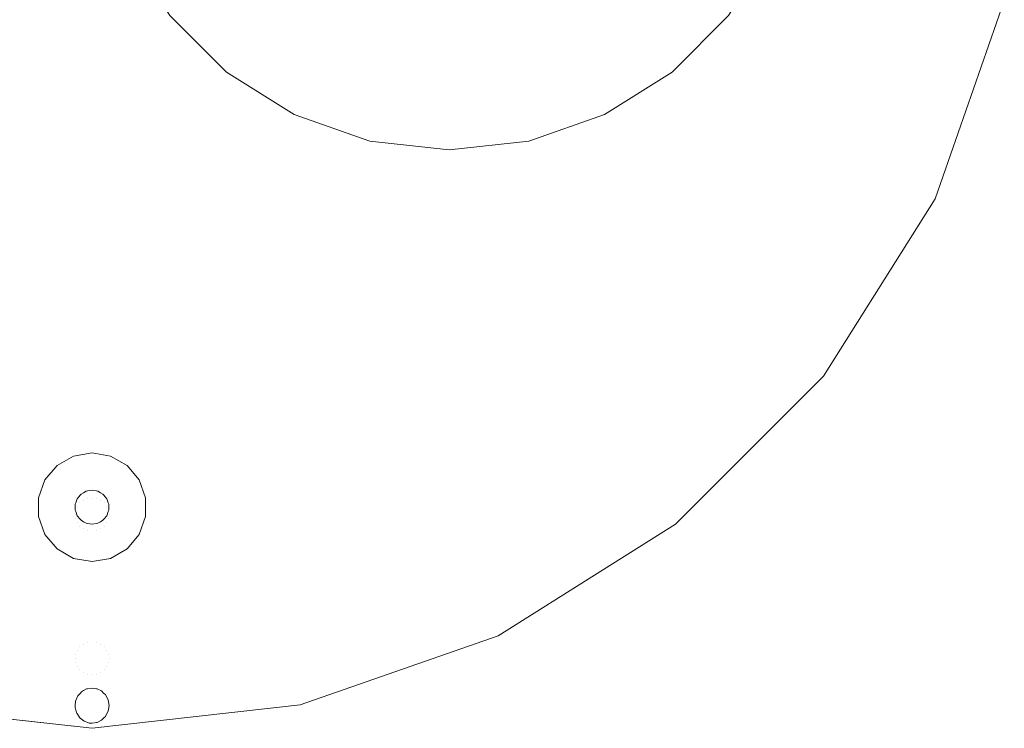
# Model space of a CAD drawing. Header units: millimetres. Extents: x -608 to 205, y -413 to 558.
# Tile 2 of 37: x -168 to 121, y -413 to -205. Entities that reach past the tile are written whole.
import ezdxf

# ---------------------------------------------------------------- set-up
doc = ezdxf.new("R2010")
doc.units = ezdxf.units.MM
doc.header["$LTSCALE"] = 25.4
doc.layers.add('None', color=7, linetype='Continuous', lineweight=5)

# ---------------------------------------------------------------- blocks, each defined once
blk = doc.blocks.new('Group-1')
at = {"layer": 'None', "color": 7, "linetype": 'Continuous', "lineweight": 5}
for points, invisible_edges in [([(-362.11, -309.55, 9), (-394.87, -257.41, 9), (-415.21, -199.28, 9), (-147.1, -138.09, 9)], 12), ([(-415.21, -199.28, 15), (-394.87, -257.41, 15), (-362.11, -309.55, 15), (-147.1, -138.09, 15)], 12), ([(-266.42, -385.86, 9), (-318.56, -353.09, 9), (-362.11, -309.55, 9), (-147.1, -138.09, 9)], 12), ([(-362.11, -309.55, 15), (-318.56, -353.09, 15), (-266.42, -385.86, 15), (-147.1, -138.09, 15)], 12), ([(-147.1, -413.09, 9), (-208.3, -406.2, 9), (-266.42, -385.86, 9), (-147.1, -138.09, 9)], 12), ([(-266.42, -385.86, 15), (-208.3, -406.2, 15), (-147.1, -413.09, 15), (-147.1, -138.09, 15)], 12), ([(-147.1, -138.09, 9), (121, -199.28, 9), (100.66, -257.41, 9), (67.9, -309.55, 9)], 9), ([(67.9, -309.55, 9), (24.36, -353.09, 9), (-27.78, -385.86, 9), (-147.1, -138.09, 9)], 12), ([(-27.78, -385.86, 9), (-85.91, -406.2, 9), (-147.1, -413.09, 9), (-147.1, -138.09, 9)], 12), ([(-147.1, -413.09, 15), (-85.91, -406.2, 15), (-27.78, -385.86, 15), (-147.1, -138.09, 15)], 12), ([(-27.78, -385.86, 15), (24.36, -353.09, 15), (67.9, -309.55, 15), (-147.1, -138.09, 15)], 12), ([(67.9, -309.55, 15), (100.66, -257.41, 15), (121, -199.28, 15), (-147.1, -138.09, 15)], 12), ([(100.66, -257.41, 15), (100.66, -257.41, 9), (121, -199.28, 9), (121, -199.28, 15)], 5), ([(67.9, -309.55, 15), (67.9, -309.55, 9), (100.66, -257.41, 9), (100.66, -257.41, 15)], 5), ([(24.36, -353.09, 15), (24.36, -353.09, 9), (67.9, -309.55, 9), (67.9, -309.55, 15)], 5), ([(-152.57, -333.06, 1), (-147.1, -332.09, 1), (-147.1, -343.09, 1), (-148.39, -343.32, 1)], 10), ([(-147.1, -332.09, 9), (-147.1, -332.09, 1), (-152.57, -333.06, 1), (-152.57, -333.06, 9)], 5), ([(-141.63, -333.06, 9), (-147.1, -332.09, 9), (-152.57, -333.06, 9), (-147.1, -348.09, 9)], 12), ([(-145.82, -343.32, 1), (-147.1, -343.09, 1), (-147.1, -332.09, 1), (-141.63, -333.06, 1)], 10), ([(-141.63, -333.06, 9), (-141.63, -333.06, 1), (-147.1, -332.09, 1), (-147.1, -332.09, 9)], 5), ([(-147.1, -348.09, 9), (-152.57, -333.06, 9), (-157.39, -335.83, 9), (-160.96, -340.09, 9)], 9), ([(-157.39, -335.83, 1), (-152.57, -333.06, 1), (-148.81, -343.39, 1), (-149.56, -343.83, 1)], 10), ([(-152.57, -333.06, 9), (-152.57, -333.06, 1), (-157.39, -335.83, 1), (-157.39, -335.83, 9)], 5), ([(-148.39, -343.32, 1), (-148.81, -343.39, 1), (-152.57, -333.06, 1)], 10), ([(-133.25, -340.09, 9), (-136.82, -335.83, 9), (-141.63, -333.06, 9), (-147.1, -348.09, 9)], 12), ([(-141.63, -333.06, 1), (-145.39, -343.39, 1), (-145.82, -343.32, 1)], 9), ([(-144.64, -343.83, 1), (-145.39, -343.39, 1), (-141.63, -333.06, 1), (-136.82, -335.83, 1)], 10), ([(-136.82, -335.83, 9), (-136.82, -335.83, 1), (-141.63, -333.06, 1), (-141.63, -333.06, 9)], 5), ([(-150.59, -344.59, 1), (-151.43, -345.59, 1), (-160.96, -340.09, 1), (-157.39, -335.83, 1)], 10), ([(-157.39, -335.83, 9), (-157.39, -335.83, 1), (-160.96, -340.09, 1), (-160.96, -340.09, 9)], 5), ([(-157.39, -335.83, 1), (-150.32, -344.26, 1), (-150.59, -344.59, 1)], 9), ([(-149.56, -343.83, 1), (-150.32, -344.26, 1), (-157.39, -335.83, 1)], 10), ([(-136.82, -335.83, 1), (-143.89, -344.26, 1), (-144.64, -343.83, 1)], 9), ([(-143.61, -344.59, 1), (-143.89, -344.26, 1), (-136.82, -335.83, 1)], 10), ([(-136.82, -335.83, 1), (-133.25, -340.09, 1), (-142.77, -345.59, 1), (-143.61, -344.59, 1)], 10), ([(-133.25, -340.09, 9), (-133.25, -340.09, 1), (-136.82, -335.83, 1), (-136.82, -335.83, 9)], 5), ([(-162.86, -345.31, 1), (-160.96, -340.09, 1), (-151.43, -345.59, 1), (-151.88, -346.82, 1)], 10), ([(-160.96, -340.09, 9), (-160.96, -340.09, 1), (-162.86, -345.31, 1), (-162.86, -345.31, 9)], 5), ([(-160.96, -340.09, 9), (-162.86, -345.31, 9), (-162.86, -350.87, 9), (-147.1, -348.09, 9)], 12), ([(-131.35, -350.87, 9), (-131.35, -345.31, 9), (-133.25, -340.09, 9), (-147.1, -348.09, 9)], 12), ([(-142.33, -346.82, 1), (-142.77, -345.59, 1), (-133.25, -340.09, 1), (-131.35, -345.31, 1)], 10), ([(-131.35, -345.31, 9), (-131.35, -345.31, 1), (-133.25, -340.09, 1), (-133.25, -340.09, 9)], 5), ([(-149.6, -343.81, -15.58), (-150.64, -344.6, -15.55), (-150.32, -344.26, 1)], 11), ([(-150.64, -344.6, -15.55), (-149.6, -343.81, -15.58), (-149.6, -346.05, -26.41)], 11), ([(-150.64, -344.6, -15.55), (-150.59, -344.59, 1), (-150.32, -344.26, 1)], 9), ([(-150.32, -344.26, 1), (-149.56, -343.83, 1), (-149.6, -343.81, -15.58)], 10), ([(-148.81, -343.39, 1), (-148.4, -343.31, -15.6), (-149.6, -343.81, -15.58)], 11), ([(-149.6, -343.81, -15.58), (-148.4, -343.31, -15.6), (-148.4, -345.57, -26.54)], 11), ([(-149.6, -343.81, -15.58), (-149.56, -343.83, 1), (-148.81, -343.39, 1)], 9), ([(-148.4, -345.57, -26.54), (-149.6, -346.05, -26.41), (-149.6, -343.81, -15.58)], 11), ([(-148.81, -343.39, 1), (-148.39, -343.32, 1), (-148.4, -343.31, -15.6)], 10), ([(-147.1, -343.09, 1), (-147.1, -343.14, -15.61), (-148.4, -343.31, -15.6)], 11), ([(-148.4, -343.31, -15.6), (-148.39, -343.32, 1), (-147.1, -343.09, 1)], 9), ([(-148.4, -343.31, -15.6), (-147.1, -343.14, -15.61), (-147.1, -345.4, -26.59)], 11), ([(-147.1, -345.4, -26.59), (-148.4, -345.57, -26.54), (-148.4, -343.31, -15.6)], 11), ([(-147.1, -343.09, 1), (-145.82, -343.32, 1), (-145.81, -343.31, -15.6)], 10), ([(-145.81, -343.31, -15.6), (-147.1, -343.14, -15.61), (-147.1, -343.09, 1)], 11), ([(-147.1, -345.4, -26.59), (-147.1, -343.14, -15.61), (-145.81, -343.31, -15.6)], 11), ([(-145.81, -343.31, -15.6), (-145.81, -345.57, -26.54), (-147.1, -345.4, -26.59)], 11), ([(-145.81, -343.31, -15.6), (-145.82, -343.32, 1), (-145.39, -343.39, 1)], 9), ([(-144.6, -343.81, -15.58), (-145.81, -343.31, -15.6), (-145.39, -343.39, 1)], 11), ([(-145.81, -345.57, -26.54), (-145.81, -343.31, -15.6), (-144.6, -343.81, -15.58)], 11), ([(-144.6, -343.81, -15.58), (-144.6, -346.05, -26.41), (-145.81, -345.57, -26.54)], 11), ([(-145.39, -343.39, 1), (-144.64, -343.83, 1), (-144.6, -343.81, -15.58)], 10), ([(-144.6, -343.81, -15.58), (-144.64, -343.83, 1), (-143.89, -344.26, 1)], 9), ([(-143.89, -344.26, 1), (-143.57, -344.6, -15.55), (-144.6, -343.81, -15.58)], 11), ([(-144.6, -346.05, -26.41), (-144.6, -343.81, -15.58), (-143.57, -344.6, -15.55)], 11), ([(-143.89, -344.26, 1), (-143.61, -344.59, 1), (-143.57, -344.6, -15.55)], 10), ([(-162.86, -350.87, 1), (-162.86, -345.31, 1), (-152.03, -347.22, 1), (-152.03, -348.09, 1)], 10), ([(-151.88, -346.82, 1), (-152.03, -347.22, 1), (-162.86, -345.31, 1)], 10), ([(-162.86, -345.31, 9), (-162.86, -345.31, 1), (-162.86, -350.87, 1), (-162.86, -350.87, 9)], 5), ([(-152.03, -347.22, 1), (-151.93, -346.84, -15.45), (-152.1, -348.13, -15.4)], 11), ([(-152.1, -348.13, -15.4), (-151.93, -346.84, -15.45), (-151.93, -348.98, -25.61)], 11), ([(-152.1, -348.13, -15.4), (-152.03, -348.09, 1), (-152.03, -347.22, 1)], 9), ([(-152.03, -347.22, 1), (-151.88, -346.82, 1), (-151.93, -346.84, -15.45)], 10), ([(-151.43, -345.59, 1), (-151.43, -345.64, -15.5), (-151.93, -346.84, -15.45)], 11), ([(-151.93, -346.84, -15.45), (-151.88, -346.82, 1), (-151.43, -345.59, 1)], 9), ([(-151.93, -346.84, -15.45), (-151.43, -345.64, -15.5), (-151.43, -347.81, -25.93)], 11), ([(-151.43, -347.81, -25.93), (-151.93, -348.98, -25.61), (-151.93, -346.84, -15.45)], 11), ([(-150.59, -344.59, 1), (-150.64, -344.6, -15.55), (-151.43, -345.64, -15.5)], 11), ([(-151.43, -345.64, -15.5), (-151.43, -345.59, 1), (-150.59, -344.59, 1)], 9), ([(-151.43, -345.64, -15.5), (-150.64, -344.6, -15.55), (-150.64, -346.82, -26.2)], 11), ([(-150.64, -346.82, -26.2), (-151.43, -347.81, -25.93), (-151.43, -345.64, -15.5)], 11), ([(-150.64, -346.82, -26.2), (-150.64, -357.2, -64.94), (-151.43, -358.2, -64.68), (-151.43, -347.81, -25.93)], 15), ([(-149.6, -346.05, -26.41), (-150.64, -346.82, -26.2), (-150.64, -344.6, -15.55)], 11), ([(-149.6, -346.05, -26.41), (-149.6, -356.43, -65.15), (-150.64, -357.2, -64.94), (-150.64, -346.82, -26.2)], 15), ([(-148.4, -345.57, -26.54), (-148.4, -355.95, -65.28), (-149.6, -356.43, -65.15), (-149.6, -346.05, -26.41)], 15), ([(-147.1, -345.4, -26.59), (-147.1, -355.78, -65.32), (-148.4, -355.95, -65.28), (-148.4, -345.57, -26.54)], 15), ([(-145.81, -345.57, -26.54), (-145.81, -355.95, -65.28), (-147.1, -355.78, -65.32), (-147.1, -345.4, -26.59)], 15), ([(-144.6, -346.05, -26.41), (-144.6, -356.43, -65.15), (-145.81, -355.95, -65.28), (-145.81, -345.57, -26.54)], 15), ([(-143.57, -344.6, -15.55), (-143.57, -346.82, -26.2), (-144.6, -346.05, -26.41)], 11), ([(-143.57, -346.82, -26.2), (-143.57, -357.2, -64.94), (-144.6, -356.43, -65.15), (-144.6, -346.05, -26.41)], 15), ([(-143.61, -344.59, 1), (-142.77, -345.59, 1), (-142.77, -345.64, -15.5)], 10), ([(-142.77, -345.64, -15.5), (-143.57, -344.6, -15.55), (-143.61, -344.59, 1)], 11), ([(-143.57, -346.82, -26.2), (-143.57, -344.6, -15.55), (-142.77, -345.64, -15.5)], 11), ([(-142.77, -345.64, -15.5), (-142.77, -347.81, -25.93), (-143.57, -346.82, -26.2)], 11), ([(-142.77, -347.81, -25.93), (-142.77, -358.2, -64.68), (-143.57, -357.2, -64.94), (-143.57, -346.82, -26.2)], 15), ([(-142.77, -345.59, 1), (-142.33, -346.82, 1), (-142.27, -346.84, -15.45)], 10), ([(-142.27, -346.84, -15.45), (-142.77, -345.64, -15.5), (-142.77, -345.59, 1)], 11), ([(-142.77, -347.81, -25.93), (-142.77, -345.64, -15.5), (-142.27, -346.84, -15.45)], 11), ([(-142.27, -346.84, -15.45), (-142.27, -348.98, -25.61), (-142.77, -347.81, -25.93)], 11), ([(-131.35, -345.31, 1), (-142.18, -347.22, 1), (-142.33, -346.82, 1)], 9), ([(-142.27, -346.84, -15.45), (-142.33, -346.82, 1), (-142.18, -347.22, 1)], 9), ([(-142.27, -348.98, -25.61), (-142.27, -346.84, -15.45), (-142.1, -348.13, -15.4)], 11), ([(-142.1, -348.13, -15.4), (-142.27, -346.84, -15.45), (-142.18, -347.22, 1)], 11), ([(-131.35, -345.31, 1), (-131.35, -350.87, 1), (-142.18, -348.96, 1), (-142.18, -348.09, 1)], 10), ([(-142.18, -348.09, 1), (-142.18, -347.22, 1), (-131.35, -345.31, 1)], 10), ([(-142.18, -347.22, 1), (-142.18, -348.09, 1), (-142.1, -348.13, -15.4)], 10), ([(-131.35, -350.87, 9), (-131.35, -350.87, 1), (-131.35, -345.31, 1), (-131.35, -345.31, 9)], 5), ([(-152.03, -348.09, 1), (-152.03, -348.96, 1), (-162.86, -350.87, 1)], 10), ([(-162.86, -350.87, 9), (-160.96, -356.09, 9), (-157.39, -360.35, 9), (-147.1, -348.09, 9)], 12), ([(-162.86, -350.87, 1), (-152.03, -348.96, 1), (-151.88, -349.37, 1)], 9), ([(-151.88, -349.37, 1), (-151.43, -350.59, 1), (-160.96, -356.09, 1), (-162.86, -350.87, 1)], 10), ([(-157.39, -360.35, 9), (-152.57, -363.13, 9), (-147.1, -364.09, 9), (-147.1, -348.09, 9)], 12), ([(-152.03, -348.96, 1), (-152.03, -348.09, 1), (-152.1, -348.13, -15.4)], 10), ([(-152.1, -348.13, -15.4), (-151.93, -349.42, -15.34), (-152.03, -348.96, 1)], 11), ([(-151.93, -348.98, -25.61), (-152.1, -350.23, -25.27), (-152.1, -348.13, -15.4)], 11), ([(-151.93, -349.42, -15.34), (-152.1, -348.13, -15.4), (-152.1, -350.23, -25.27)], 11), ([(-151.93, -348.98, -25.61), (-151.93, -359.36, -64.36), (-152.1, -360.61, -64.03), (-152.1, -350.23, -25.27)], 15), ([(-152.1, -350.23, -25.27), (-151.93, -351.47, -24.93), (-151.93, -349.42, -15.34)], 11), ([(-151.93, -349.42, -15.34), (-151.88, -349.37, 1), (-152.03, -348.96, 1)], 9), ([(-151.43, -347.81, -25.93), (-151.43, -358.2, -64.68), (-151.93, -359.36, -64.36), (-151.93, -348.98, -25.61)], 15), ([(-151.88, -349.37, 1), (-151.93, -349.42, -15.34), (-151.43, -350.62, -15.29)], 11), ([(-151.43, -350.62, -15.29), (-151.93, -349.42, -15.34), (-151.93, -351.47, -24.93)], 11), ([(-151.43, -350.62, -15.29), (-151.43, -350.59, 1), (-151.88, -349.37, 1)], 9), ([(-147.1, -364.09, 9), (-141.63, -363.13, 9), (-136.82, -360.35, 9), (-147.1, -348.09, 9)], 12), ([(-136.82, -360.35, 9), (-133.25, -356.09, 9), (-131.35, -350.87, 9), (-147.1, -348.09, 9)], 12), ([(-142.27, -348.98, -25.61), (-142.27, -359.36, -64.36), (-142.77, -358.2, -64.68), (-142.77, -347.81, -25.93)], 15), ([(-142.33, -349.37, 1), (-142.77, -350.59, 1), (-142.77, -350.62, -15.29)], 10), ([(-142.77, -350.62, -15.29), (-142.27, -349.42, -15.34), (-142.33, -349.37, 1)], 11), ([(-131.35, -350.87, 1), (-133.25, -356.09, 1), (-142.77, -350.59, 1), (-142.33, -349.37, 1)], 10), ([(-142.27, -351.47, -24.93), (-142.27, -349.42, -15.34), (-142.77, -350.62, -15.29)], 11), ([(-142.18, -348.96, 1), (-142.33, -349.37, 1), (-142.27, -349.42, -15.34)], 10), ([(-142.33, -349.37, 1), (-142.18, -348.96, 1), (-131.35, -350.87, 1)], 10), ([(-142.18, -348.96, 1), (-142.27, -349.42, -15.34), (-142.1, -348.13, -15.4)], 11), ([(-142.1, -350.23, -25.27), (-142.1, -348.13, -15.4), (-142.27, -349.42, -15.34)], 11), ([(-142.1, -348.13, -15.4), (-142.1, -350.23, -25.27), (-142.27, -348.98, -25.61)], 11), ([(-142.1, -350.23, -25.27), (-142.1, -360.61, -64.03), (-142.27, -359.36, -64.36), (-142.27, -348.98, -25.61)], 15), ([(-142.27, -349.42, -15.34), (-142.27, -351.47, -24.93), (-142.1, -350.23, -25.27)], 11), ([(-142.1, -348.13, -15.4), (-142.18, -348.09, 1), (-142.18, -348.96, 1)], 9), ([(-162.86, -350.87, 9), (-162.86, -350.87, 1), (-160.96, -356.09, 1), (-160.96, -356.09, 9)], 5), ([(-157.39, -360.35, 1), (-160.96, -356.09, 1), (-151.43, -350.59, 1), (-150.59, -351.59, 1)], 10), ([(-150.59, -351.59, 1), (-150.32, -351.92, 1), (-157.39, -360.35, 1)], 10), ([(-157.39, -360.35, 1), (-150.32, -351.92, 1), (-149.56, -352.36, 1)], 9), ([(-149.56, -352.36, 1), (-148.81, -352.79, 1), (-152.57, -363.13, 1), (-157.39, -360.35, 1)], 10), ([(-152.57, -363.13, 1), (-148.81, -352.79, 1), (-148.39, -352.86, 1)], 9), ([(-148.39, -352.86, 1), (-147.1, -353.09, 1), (-147.1, -364.09, 1), (-152.57, -363.13, 1)], 10), ([(-152.1, -350.23, -25.27), (-152.1, -360.61, -64.03), (-151.93, -361.86, -63.69), (-151.93, -351.47, -24.93)], 15), ([(-151.93, -351.47, -24.93), (-151.43, -352.64, -24.61), (-151.43, -350.62, -15.29)], 11), ([(-151.93, -351.47, -24.93), (-151.93, -361.86, -63.69), (-151.43, -363.03, -63.38), (-151.43, -352.64, -24.61)], 15), ([(-151.43, -350.59, 1), (-151.43, -350.62, -15.29), (-150.64, -351.66, -15.25)], 11), ([(-150.64, -351.66, -15.25), (-150.59, -351.59, 1), (-151.43, -350.59, 1)], 9), ([(-150.64, -351.66, -15.25), (-151.43, -350.62, -15.29), (-151.43, -352.64, -24.61)], 11), ([(-151.43, -352.64, -24.61), (-150.64, -353.64, -24.34), (-150.64, -351.66, -15.25)], 11), ([(-151.43, -352.64, -24.61), (-151.43, -363.03, -63.38), (-150.64, -364.03, -63.11), (-150.64, -353.64, -24.34)], 15), ([(-150.32, -351.92, 1), (-150.59, -351.59, 1), (-150.64, -351.66, -15.25)], 10), ([(-150.32, -351.92, 1), (-150.64, -351.66, -15.25), (-149.6, -352.45, -15.21)], 11), ([(-149.6, -352.45, -15.21), (-150.64, -351.66, -15.25), (-150.64, -353.64, -24.34)], 11), ([(-150.64, -353.64, -24.34), (-149.6, -354.4, -24.13), (-149.6, -352.45, -15.21)], 11), ([(-149.6, -352.45, -15.21), (-149.56, -352.36, 1), (-150.32, -351.92, 1)], 9), ([(-148.81, -352.79, 1), (-149.56, -352.36, 1), (-149.6, -352.45, -15.21)], 10), ([(-149.6, -352.45, -15.21), (-148.4, -352.95, -15.19), (-148.81, -352.79, 1)], 11), ([(-148.4, -352.95, -15.19), (-149.6, -352.45, -15.21), (-149.6, -354.4, -24.13)], 11), ([(-149.6, -354.4, -24.13), (-148.4, -354.89, -24), (-148.4, -352.95, -15.19)], 11), ([(-148.4, -352.95, -15.19), (-148.39, -352.86, 1), (-148.81, -352.79, 1)], 9), ([(-148.39, -352.86, 1), (-148.4, -352.95, -15.19), (-147.1, -353.12, -15.18)], 11), ([(-147.1, -353.12, -15.18), (-148.4, -352.95, -15.19), (-148.4, -354.89, -24)], 11), ([(-147.1, -353.12, -15.18), (-147.1, -353.09, 1), (-148.39, -352.86, 1)], 9), ([(-145.82, -352.86, 1), (-147.1, -353.09, 1), (-147.1, -353.12, -15.18)], 10), ([(-147.1, -353.12, -15.18), (-145.81, -352.95, -15.19), (-145.82, -352.86, 1)], 11), ([(-141.63, -363.13, 1), (-147.1, -364.09, 1), (-147.1, -353.09, 1), (-145.82, -352.86, 1)], 10), ([(-145.81, -354.89, -24), (-145.81, -352.95, -15.19), (-147.1, -353.12, -15.18)], 11), ([(-145.39, -352.79, 1), (-145.82, -352.86, 1), (-145.81, -352.95, -15.19)], 10), ([(-145.82, -352.86, 1), (-145.39, -352.79, 1), (-141.63, -363.13, 1)], 10), ([(-145.39, -352.79, 1), (-145.81, -352.95, -15.19), (-144.6, -352.45, -15.21)], 11), ([(-144.6, -354.4, -24.13), (-144.6, -352.45, -15.21), (-145.81, -352.95, -15.19)], 11), ([(-145.81, -352.95, -15.19), (-145.81, -354.89, -24), (-144.6, -354.4, -24.13)], 11), ([(-144.6, -352.45, -15.21), (-144.64, -352.36, 1), (-145.39, -352.79, 1)], 9), ([(-136.82, -360.35, 1), (-141.63, -363.13, 1), (-145.39, -352.79, 1), (-144.64, -352.36, 1)], 10), ([(-143.89, -351.92, 1), (-144.64, -352.36, 1), (-144.6, -352.45, -15.21)], 10), ([(-144.64, -352.36, 1), (-143.89, -351.92, 1), (-136.82, -360.35, 1)], 10), ([(-144.6, -352.45, -15.21), (-143.57, -351.66, -15.25), (-143.89, -351.92, 1)], 11), ([(-143.57, -353.64, -24.34), (-143.57, -351.66, -15.25), (-144.6, -352.45, -15.21)], 11), ([(-144.6, -352.45, -15.21), (-144.6, -354.4, -24.13), (-143.57, -353.64, -24.34)], 11), ([(-143.57, -351.66, -15.25), (-143.61, -351.59, 1), (-143.89, -351.92, 1)], 9), ([(-136.82, -360.35, 1), (-143.89, -351.92, 1), (-143.61, -351.59, 1)], 9), ([(-142.77, -350.59, 1), (-143.61, -351.59, 1), (-143.57, -351.66, -15.25)], 10), ([(-143.61, -351.59, 1), (-142.77, -350.59, 1), (-133.25, -356.09, 1), (-136.82, -360.35, 1)], 10), ([(-143.57, -351.66, -15.25), (-142.77, -350.62, -15.29), (-142.77, -350.59, 1)], 11), ([(-142.77, -352.64, -24.61), (-142.77, -350.62, -15.29), (-143.57, -351.66, -15.25)], 11), ([(-143.57, -351.66, -15.25), (-143.57, -353.64, -24.34), (-142.77, -352.64, -24.61)], 11), ([(-143.57, -353.64, -24.34), (-143.57, -364.03, -63.11), (-142.77, -363.03, -63.38), (-142.77, -352.64, -24.61)], 15), ([(-142.77, -350.62, -15.29), (-142.77, -352.64, -24.61), (-142.27, -351.47, -24.93)], 11), ([(-142.77, -352.64, -24.61), (-142.77, -363.03, -63.38), (-142.27, -361.86, -63.69), (-142.27, -351.47, -24.93)], 15), ([(-142.27, -351.47, -24.93), (-142.27, -361.86, -63.69), (-142.1, -360.61, -64.03), (-142.1, -350.23, -25.27)], 15), ([(-133.25, -356.09, 9), (-133.25, -356.09, 1), (-131.35, -350.87, 1), (-131.35, -350.87, 9)], 5), ([(-150.64, -353.64, -24.34), (-150.64, -364.03, -63.11), (-149.6, -364.79, -62.91), (-149.6, -354.4, -24.13)], 15), ([(-149.6, -354.4, -24.13), (-149.6, -364.79, -62.91), (-148.4, -365.28, -62.78), (-148.4, -354.89, -24)], 15), ([(-148.4, -354.89, -24), (-147.1, -355.05, -23.95), (-147.1, -353.12, -15.18)], 11), ([(-148.4, -354.89, -24), (-148.4, -365.28, -62.78), (-147.1, -365.44, -62.74), (-147.1, -355.05, -23.95)], 15), ([(-147.1, -355.78, -65.32), (-147.1, -387.68, -184.35), (-148.4, -387.84, -184.31), (-148.4, -355.95, -65.28)], 15), ([(-147.1, -353.12, -15.18), (-147.1, -355.05, -23.95), (-145.81, -354.89, -24)], 11), ([(-147.1, -355.05, -23.95), (-147.1, -365.44, -62.74), (-145.81, -365.28, -62.78), (-145.81, -354.89, -24)], 15), ([(-145.81, -355.95, -65.28), (-145.81, -387.84, -184.31), (-147.1, -387.68, -184.35), (-147.1, -355.78, -65.32)], 15), ([(-145.81, -354.89, -24), (-145.81, -365.28, -62.78), (-144.6, -364.79, -62.91), (-144.6, -354.4, -24.13)], 15), ([(-144.6, -354.4, -24.13), (-144.6, -364.79, -62.91), (-143.57, -364.03, -63.11), (-143.57, -353.64, -24.34)], 15), ([(-27.78, -385.86, 15), (-27.78, -385.86, 9), (24.36, -353.09, 9), (24.36, -353.09, 15)], 5), ([(-160.96, -356.09, 9), (-160.96, -356.09, 1), (-157.39, -360.35, 1), (-157.39, -360.35, 9)], 5), ([(-151.43, -358.2, -64.68), (-151.43, -390.09, -183.7), (-151.93, -391.26, -183.39), (-151.93, -359.36, -64.36)], 15), ([(-150.64, -357.2, -64.94), (-150.64, -389.09, -183.97), (-151.43, -390.09, -183.7), (-151.43, -358.2, -64.68)], 15), ([(-149.6, -356.43, -65.15), (-149.6, -388.32, -184.18), (-150.64, -389.09, -183.97), (-150.64, -357.2, -64.94)], 15), ([(-148.4, -355.95, -65.28), (-148.4, -387.84, -184.31), (-149.6, -388.32, -184.18), (-149.6, -356.43, -65.15)], 15), ([(-144.6, -356.43, -65.15), (-144.6, -388.32, -184.18), (-145.81, -387.84, -184.31), (-145.81, -355.95, -65.28)], 15), ([(-143.57, -357.2, -64.94), (-143.57, -389.09, -183.97), (-144.6, -388.32, -184.18), (-144.6, -356.43, -65.15)], 15), ([(-142.77, -358.2, -64.68), (-142.77, -390.09, -183.7), (-143.57, -389.09, -183.97), (-143.57, -357.2, -64.94)], 15), ([(-142.27, -359.36, -64.36), (-142.27, -391.26, -183.39), (-142.77, -390.09, -183.7), (-142.77, -358.2, -64.68)], 15), ([(-136.82, -360.35, 9), (-136.82, -360.35, 1), (-133.25, -356.09, 1), (-133.25, -356.09, 9)], 5), ([(-157.39, -360.35, 9), (-157.39, -360.35, 1), (-152.57, -363.13, 1), (-152.57, -363.13, 9)], 5), ([(-151.93, -359.36, -64.36), (-151.93, -391.26, -183.39), (-152.1, -392.51, -183.06), (-152.1, -360.61, -64.03)], 15), ([(-152.1, -360.61, -64.03), (-152.1, -392.51, -183.06), (-151.93, -393.76, -182.72), (-151.93, -361.86, -63.69)], 15), ([(-142.1, -360.61, -64.03), (-142.1, -392.51, -183.06), (-142.27, -391.26, -183.39), (-142.27, -359.36, -64.36)], 15), ([(-142.27, -361.86, -63.69), (-142.27, -393.76, -182.72), (-142.1, -392.51, -183.06), (-142.1, -360.61, -64.03)], 15), ([(-141.63, -363.13, 9), (-141.63, -363.13, 1), (-136.82, -360.35, 1), (-136.82, -360.35, 9)], 5), ([(-152.57, -363.13, 9), (-152.57, -363.13, 1), (-147.1, -364.09, 1), (-147.1, -364.09, 9)], 5), ([(-151.93, -361.86, -63.69), (-151.93, -393.76, -182.72), (-151.43, -394.92, -182.41), (-151.43, -363.03, -63.38)], 15), ([(-151.43, -363.03, -63.38), (-151.43, -394.92, -182.41), (-150.64, -395.92, -182.14), (-150.64, -364.03, -63.11)], 15), ([(-150.64, -364.03, -63.11), (-150.64, -395.92, -182.14), (-149.6, -396.69, -181.94), (-149.6, -364.79, -62.91)], 15), ([(-147.1, -364.09, 9), (-147.1, -364.09, 1), (-141.63, -363.13, 1), (-141.63, -363.13, 9)], 5), ([(-144.6, -364.79, -62.91), (-144.6, -396.69, -181.94), (-143.57, -395.92, -182.14), (-143.57, -364.03, -63.11)], 15), ([(-143.57, -364.03, -63.11), (-143.57, -395.92, -182.14), (-142.77, -394.92, -182.41), (-142.77, -363.03, -63.38)], 15), ([(-142.77, -363.03, -63.38), (-142.77, -394.92, -182.41), (-142.27, -393.76, -182.72), (-142.27, -361.86, -63.69)], 15), ([(-149.6, -364.79, -62.91), (-149.6, -396.69, -181.94), (-148.4, -397.17, -181.81), (-148.4, -365.28, -62.78)], 15), ([(-148.4, -365.28, -62.78), (-148.4, -397.17, -181.81), (-147.1, -397.34, -181.76), (-147.1, -365.44, -62.74)], 15), ([(-147.1, -365.44, -62.74), (-147.1, -397.34, -181.76), (-145.81, -397.17, -181.81), (-145.81, -365.28, -62.78)], 15), ([(-145.81, -365.28, -62.78), (-145.81, -397.17, -181.81), (-144.6, -396.69, -181.94), (-144.6, -364.79, -62.91)], 15), ([(-148.4, -387.84, -184.31), (-147.1, -387.68, -184.35), (-147.19, -401.25, -235)], 11), ([(-147.19, -401.25, -235), (-147.1, -387.68, -184.35), (-145.81, -387.84, -184.31)], 11), ([(-85.91, -406.2, 15), (-85.91, -406.2, 9), (-27.78, -385.86, 9), (-27.78, -385.86, 15)], 5), ([(-151.93, -391.26, -183.39), (-151.43, -390.09, -183.7), (-151.25, -403.53, -235)], 11), ([(-151.43, -390.09, -183.7), (-150.64, -389.09, -183.97), (-150.59, -402.81, -235)], 11), ([(-150.59, -402.81, -235), (-151.25, -403.53, -235), (-151.43, -390.09, -183.7)], 10), ([(-150.64, -389.09, -183.97), (-149.6, -388.32, -184.18), (-149.57, -402, -235)], 11), ([(-149.57, -402, -235), (-150.16, -402.33, -235), (-150.64, -389.09, -183.97)], 10), ([(-150.16, -402.33, -235), (-150.59, -402.81, -235), (-150.64, -389.09, -183.97)], 10), ([(-149.6, -388.32, -184.18), (-148.4, -387.84, -184.31), (-148.39, -401.47, -235)], 11), ([(-148.39, -401.47, -235), (-148.74, -401.53, -235), (-149.6, -388.32, -184.18)], 10), ([(-148.74, -401.53, -235), (-149.57, -402, -235), (-149.6, -388.32, -184.18)], 10), ([(-147.19, -401.25, -235), (-148.39, -401.47, -235), (-148.4, -387.84, -184.31)], 10), ([(-145.81, -387.84, -184.31), (-145.81, -401.45, -235), (-147.19, -401.25, -235)], 9), ([(-145.81, -401.45, -235), (-145.81, -387.84, -184.31), (-144.6, -388.32, -184.18)], 11), ([(-144.6, -388.32, -184.18), (-145.63, -401.48, -235), (-145.81, -401.45, -235)], 9), ([(-144.6, -388.32, -184.18), (-144.32, -402.12, -235), (-145.63, -401.48, -235)], 9), ([(-144.32, -402.12, -235), (-144.6, -388.32, -184.18), (-143.57, -389.09, -183.97)], 11), ([(-143.57, -389.09, -183.97), (-143.6, -402.81, -235), (-144.32, -402.12, -235)], 9), ([(-143.6, -402.81, -235), (-143.57, -389.09, -183.97), (-142.77, -390.09, -183.7)], 11), ([(-142.77, -390.09, -183.7), (-143.19, -403.2, -235), (-143.6, -402.81, -235)], 9), ([(-142.77, -390.09, -183.7), (-142.83, -403.87, -235), (-143.19, -403.2, -235)], 9), ([(-142.83, -403.87, -235), (-142.77, -390.09, -183.7), (-142.27, -391.26, -183.39)], 11), ([(-152.1, -392.51, -183.06), (-151.93, -391.26, -183.39), (-151.93, -405.09, -235)], 11), ([(-151.93, -405.09, -235), (-151.94, -405.13, -235), (-152.1, -392.51, -183.06)], 10), ([(-151.93, -393.76, -182.72), (-152.1, -392.51, -183.06), (-152.04, -406.43, -235)], 11), ([(-151.94, -405.13, -235), (-152.04, -406.43, -235), (-152.1, -392.51, -183.06)], 10), ([(-151.25, -403.53, -235), (-151.93, -405.09, -235), (-151.93, -391.26, -183.39)], 10), ([(-142.27, -391.26, -183.39), (-142.39, -404.69, -235), (-142.83, -403.87, -235)], 9), ([(-142.39, -404.69, -235), (-142.27, -391.26, -183.39), (-142.1, -392.51, -183.06)], 11), ([(-142.1, -392.51, -183.06), (-142.1, -406.42, -235), (-142.39, -404.69, -235)], 9), ([(-142.1, -406.42, -235), (-142.1, -392.51, -183.06), (-142.27, -393.76, -182.72)], 11), ([(-152.04, -406.43, -235), (-152.08, -406.95, -235), (-151.93, -393.76, -182.72)], 10), ([(-152.08, -406.95, -235), (-151.86, -407.74, -235), (-151.93, -393.76, -182.72)], 10), ([(-151.43, -394.92, -182.41), (-151.93, -393.76, -182.72), (-151.86, -407.74, -235)], 11), ([(-151.86, -407.74, -235), (-151.61, -408.67, -235), (-151.43, -394.92, -182.41)], 10), ([(-150.64, -395.92, -182.14), (-151.43, -394.92, -182.41), (-151.61, -408.67, -235)], 11), ([(-151.61, -408.67, -235), (-150.67, -410.05, -235), (-150.64, -395.92, -182.14)], 10), ([(-150.67, -410.05, -235), (-150.63, -410.08, -235), (-150.64, -395.92, -182.14)], 10), ([(-149.6, -396.69, -181.94), (-150.64, -395.92, -182.14), (-150.63, -410.08, -235)], 11), ([(-143.61, -410.04, -235), (-143.57, -395.92, -182.14), (-144.6, -396.69, -181.94)], 11), ([(-143.57, -395.92, -182.14), (-143.61, -410.04, -235), (-143.15, -409.59, -235)], 9), ([(-142.83, -408.98, -235), (-142.77, -394.92, -182.41), (-143.57, -395.92, -182.14)], 11), ([(-143.57, -395.92, -182.14), (-143.15, -409.59, -235), (-142.83, -408.98, -235)], 9), ([(-142.77, -394.92, -182.41), (-142.83, -408.98, -235), (-142.37, -408.1, -235)], 9), ([(-142.37, -408.1, -235), (-142.27, -393.76, -182.72), (-142.77, -394.92, -182.41)], 11), ([(-142.27, -393.76, -182.72), (-142.37, -408.1, -235), (-142.1, -406.42, -235)], 9), ([(-142.27, -393.76, -182.72), (-142.1, -406.42, -235), (-142.1, -406.42, -235)], 9), ([(-150.63, -410.08, -235), (-149.42, -411.01, -235), (-149.6, -396.69, -181.94)], 10), ([(-148.4, -397.17, -181.81), (-149.6, -396.69, -181.94), (-149.42, -411.01, -235)], 11), ([(-149.42, -411.01, -235), (-148.38, -411.37, -235), (-148.4, -397.17, -181.81)], 10), ([(-147.1, -397.34, -181.76), (-148.4, -397.17, -181.81), (-148.38, -411.37, -235)], 11), ([(-148.38, -411.37, -235), (-147.9, -411.53, -235), (-147.1, -397.34, -181.76)], 10), ([(-147.9, -411.53, -235), (-147.1, -411.6, -235), (-147.1, -397.34, -181.76)], 10), ([(-145.81, -411.39, -235), (-145.81, -397.17, -181.81), (-147.1, -397.34, -181.76)], 11), ([(-147.1, -397.34, -181.76), (-147.1, -411.6, -235), (-145.81, -411.39, -235)], 9), ([(-144.32, -410.72, -235), (-144.6, -396.69, -181.94), (-145.81, -397.17, -181.81)], 11), ([(-145.81, -397.17, -181.81), (-145.55, -411.34, -235), (-144.32, -410.72, -235)], 9), ([(-145.81, -397.17, -181.81), (-145.81, -411.39, -235), (-145.55, -411.34, -235)], 9), ([(-144.6, -396.69, -181.94), (-144.32, -410.72, -235), (-143.61, -410.04, -235)], 9), ([(-142.1, -406.42, -235), (-150.59, -402.81, -235), (-150.16, -402.33, -235), (-149.57, -402, -235)], 9), ([(-143.6, -402.81, -235), (-149.57, -402, -235), (-148.74, -401.53, -235), (-148.39, -401.47, -235)], 9), ([(-143.6, -402.81, -235), (-143.19, -403.2, -235), (-142.83, -403.87, -235), (-149.57, -402, -235)], 12), ([(-142.83, -403.87, -235), (-142.39, -404.69, -235), (-142.1, -406.42, -235), (-149.57, -402, -235)], 12), ([(-143.6, -402.81, -235), (-148.39, -401.47, -235), (-147.19, -401.25, -235), (-145.81, -401.45, -235)], 9), ([(-145.81, -401.45, -235), (-145.63, -401.48, -235), (-144.32, -402.12, -235), (-143.6, -402.81, -235)], 8), ([(-142.1, -406.42, -235), (-152.04, -406.43, -235), (-151.94, -405.13, -235), (-151.93, -405.09, -235)], 9), ([(-142.1, -406.42, -235), (-151.93, -405.09, -235), (-151.25, -403.53, -235)], 9), ([(-151.25, -403.53, -235), (-150.59, -402.81, -235), (-142.1, -406.42, -235)], 10), ([(-208.3, -406.2, 15), (-208.3, -406.2, 9), (-147.1, -413.09, 9), (-147.1, -413.09, 15)], 5), ([(-142.1, -406.42, -235), (-151.86, -407.74, -235), (-152.08, -406.95, -235), (-152.04, -406.43, -235)], 9), ([(-150.67, -410.05, -235), (-151.61, -408.67, -235), (-151.86, -407.74, -235), (-142.1, -406.42, -235)], 12), ([(-142.1, -406.42, -235), (-150.63, -410.08, -235), (-150.67, -410.05, -235)], 9), ([(-148.38, -411.37, -235), (-149.42, -411.01, -235), (-150.63, -410.08, -235), (-142.1, -406.42, -235)], 12), ([(-147.1, -411.6, -235), (-147.9, -411.53, -235), (-148.38, -411.37, -235), (-142.1, -406.42, -235)], 12), ([(-147.1, -413.09, 15), (-147.1, -413.09, 9), (-85.91, -406.2, 9), (-85.91, -406.2, 15)], 5), ([(-142.1, -406.42, -235), (-145.81, -411.39, -235), (-147.1, -411.6, -235)], 9), ([(-144.32, -410.72, -235), (-145.55, -411.34, -235), (-145.81, -411.39, -235), (-142.1, -406.42, -235)], 12), ([(-142.1, -406.42, -235), (-143.61, -410.04, -235), (-144.32, -410.72, -235)], 9), ([(-142.83, -408.98, -235), (-143.15, -409.59, -235), (-143.61, -410.04, -235), (-142.1, -406.42, -235)], 12), ([(-142.1, -406.42, -235), (-142.1, -406.42, -235), (-142.37, -408.1, -235), (-142.83, -408.98, -235)], 8)]:
    blk.add_3dface(points, dxfattribs=dict(at, invisible_edges=invisible_edges))
blk = doc.blocks.new('Group-4-1')
at = {"layer": 'None', "color": 7, "linetype": 'Continuous', "lineweight": 5}
for points, invisible_edges in [([(-87.66, -43.49, 15), (-65.47, -35.72, 15), (-42.1, -33.09, 15), (-42.1, -138.09, 15)], 12), ([(-42.1, -33.09, 21), (-65.47, -35.72, 21), (-87.66, -43.49, 21), (-42.1, -138.09, 21)], 12), ([(-42.1, -33.09, 21), (-42.1, -33.09, 15), (-65.47, -35.72, 15), (-65.47, -35.72, 21)], 5), ([(-42.1, -33.09, 15), (-18.74, -35.72, 15), (3.46, -43.49, 15), (-42.1, -138.09, 15)], 12), ([(-18.74, -35.72, 21), (-18.74, -35.72, 15), (-42.1, -33.09, 15), (-42.1, -33.09, 21)], 5), ([(3.46, -43.49, 21), (-18.74, -35.72, 21), (-42.1, -33.09, 21), (-42.1, -138.09, 21)], 12), ([(-65.47, -35.72, 21), (-65.47, -35.72, 15), (-87.66, -43.49, 15), (-87.66, -43.49, 21)], 5), ([(3.46, -43.49, 21), (3.46, -43.49, 15), (-18.74, -35.72, 15), (-18.74, -35.72, 21)], 5), ([(-124.19, -72.62, 15), (-107.57, -56, 15), (-87.66, -43.49, 15), (-42.1, -138.09, 15)], 12), ([(-87.66, -43.49, 21), (-107.57, -56, 21), (-124.19, -72.62, 21), (-42.1, -138.09, 21)], 12), ([(-87.66, -43.49, 21), (-87.66, -43.49, 15), (-107.57, -56, 15), (-107.57, -56, 21)], 5), ([(3.46, -43.49, 15), (23.36, -56, 15), (39.99, -72.62, 15), (-42.1, -138.09, 15)], 12), ([(39.99, -72.62, 21), (23.36, -56, 21), (3.46, -43.49, 21), (-42.1, -138.09, 21)], 12), ([(23.36, -56, 21), (23.36, -56, 15), (3.46, -43.49, 15), (3.46, -43.49, 21)], 5), ([(-107.57, -56, 21), (-107.57, -56, 15), (-124.19, -72.62, 15), (-124.19, -72.62, 21)], 5), ([(39.99, -72.62, 21), (39.99, -72.62, 15), (23.36, -56, 15), (23.36, -56, 21)], 5), ([(-144.47, -114.73, 15), (-136.7, -92.53, 15), (-124.19, -72.62, 15), (-42.1, -138.09, 15)], 12), ([(-124.19, -72.62, 21), (-136.7, -92.53, 21), (-144.47, -114.73, 21), (-42.1, -138.09, 21)], 12), ([(-124.19, -72.62, 21), (-124.19, -72.62, 15), (-136.7, -92.53, 15), (-136.7, -92.53, 21)], 5), ([(39.99, -72.62, 15), (52.5, -92.53, 15), (60.26, -114.73, 15), (-42.1, -138.09, 15)], 12), ([(-42.1, -138.09, 21), (60.26, -114.73, 21), (52.5, -92.53, 21), (39.99, -72.62, 21)], 9), ([(52.5, -92.53, 21), (52.5, -92.53, 15), (39.99, -72.62, 15), (39.99, -72.62, 21)], 5), ([(-136.7, -92.53, 21), (-136.7, -92.53, 15), (-144.47, -114.73, 15), (-144.47, -114.73, 21)], 5), ([(60.26, -114.73, 21), (60.26, -114.73, 15), (52.5, -92.53, 15), (52.5, -92.53, 21)], 5), ([(-144.47, -161.46, 15), (-147.1, -138.09, 15), (-144.47, -114.73, 15), (-42.1, -138.09, 15)], 12), ([(-144.47, -114.73, 21), (-144.47, -114.73, 15), (-147.1, -138.09, 15), (-147.1, -138.09, 21)], 5), ([(-144.47, -114.73, 21), (-147.1, -138.09, 21), (-144.47, -161.46, 21), (-42.1, -138.09, 21)], 12), ([(60.26, -114.73, 15), (62.9, -138.09, 15), (60.26, -161.46, 15), (-42.1, -138.09, 15)], 12), ([(60.26, -161.46, 21), (62.9, -138.09, 21), (60.26, -114.73, 21), (-42.1, -138.09, 21)], 12), ([(62.9, -138.09, 21), (62.9, -138.09, 15), (60.26, -114.73, 15), (60.26, -114.73, 21)], 5), ([(-147.1, -138.09, 21), (-147.1, -138.09, 15), (-144.47, -161.46, 15), (-144.47, -161.46, 21)], 5), ([(-124.19, -203.56, 15), (-136.7, -183.65, 15), (-144.47, -161.46, 15), (-42.1, -138.09, 15)], 12), ([(-144.47, -161.46, 21), (-136.7, -183.65, 21), (-124.19, -203.56, 21), (-42.1, -138.09, 21)], 12), ([(-87.66, -232.69, 15), (-107.57, -220.18, 15), (-124.19, -203.56, 15), (-42.1, -138.09, 15)], 12), ([(-124.19, -203.56, 21), (-107.57, -220.18, 21), (-87.66, -232.69, 21), (-42.1, -138.09, 21)], 12), ([(-42.1, -243.09, 15), (-65.47, -240.46, 15), (-87.66, -232.69, 15), (-42.1, -138.09, 15)], 12), ([(-87.66, -232.69, 21), (-65.47, -240.46, 21), (-42.1, -243.09, 21), (-42.1, -138.09, 21)], 12), ([(-42.1, -138.09, 15), (60.26, -161.46, 15), (52.5, -183.65, 15), (39.99, -203.56, 15)], 9), ([(39.99, -203.56, 15), (23.36, -220.18, 15), (3.46, -232.69, 15), (-42.1, -138.09, 15)], 12), ([(3.46, -232.69, 15), (-18.74, -240.46, 15), (-42.1, -243.09, 15), (-42.1, -138.09, 15)], 12), ([(-42.1, -243.09, 21), (-18.74, -240.46, 21), (3.46, -232.69, 21), (-42.1, -138.09, 21)], 12), ([(3.46, -232.69, 21), (23.36, -220.18, 21), (39.99, -203.56, 21), (-42.1, -138.09, 21)], 12), ([(39.99, -203.56, 21), (52.5, -183.65, 21), (60.26, -161.46, 21), (-42.1, -138.09, 21)], 12), ([(60.26, -161.46, 21), (60.26, -161.46, 15), (62.9, -138.09, 15), (62.9, -138.09, 21)], 5), ([(-144.47, -161.46, 21), (-144.47, -161.46, 15), (-136.7, -183.65, 15), (-136.7, -183.65, 21)], 5), ([(52.5, -183.65, 21), (52.5, -183.65, 15), (60.26, -161.46, 15), (60.26, -161.46, 21)], 5), ([(-136.7, -183.65, 21), (-136.7, -183.65, 15), (-124.19, -203.56, 15), (-124.19, -203.56, 21)], 5), ([(39.99, -203.56, 21), (39.99, -203.56, 15), (52.5, -183.65, 15), (52.5, -183.65, 21)], 5), ([(-124.19, -203.56, 21), (-124.19, -203.56, 15), (-107.57, -220.18, 15), (-107.57, -220.18, 21)], 5), ([(23.36, -220.18, 21), (23.36, -220.18, 15), (39.99, -203.56, 15), (39.99, -203.56, 21)], 5), ([(-107.57, -220.18, 21), (-107.57, -220.18, 15), (-87.66, -232.69, 15), (-87.66, -232.69, 21)], 5), ([(3.46, -232.69, 21), (3.46, -232.69, 15), (23.36, -220.18, 15), (23.36, -220.18, 21)], 5), ([(-87.66, -232.69, 21), (-87.66, -232.69, 15), (-65.47, -240.46, 15), (-65.47, -240.46, 21)], 5), ([(-18.74, -240.46, 21), (-18.74, -240.46, 15), (3.46, -232.69, 15), (3.46, -232.69, 21)], 5), ([(-65.47, -240.46, 21), (-65.47, -240.46, 15), (-42.1, -243.09, 15), (-42.1, -243.09, 21)], 5), ([(-42.1, -243.09, 21), (-42.1, -243.09, 15), (-18.74, -240.46, 15), (-18.74, -240.46, 21)], 5)]:
    blk.add_3dface(points, dxfattribs=dict(at, invisible_edges=invisible_edges))

msp = doc.modelspace()

# ---------------------------------------------------------------- block references
at = {"layer": 'None', "color": 7}
for name in ['Group-1', 'Group-4-1']:
    msp.add_blockref(name, (0, 0), dxfattribs=at)

doc.saveas('drawing.dxf')
